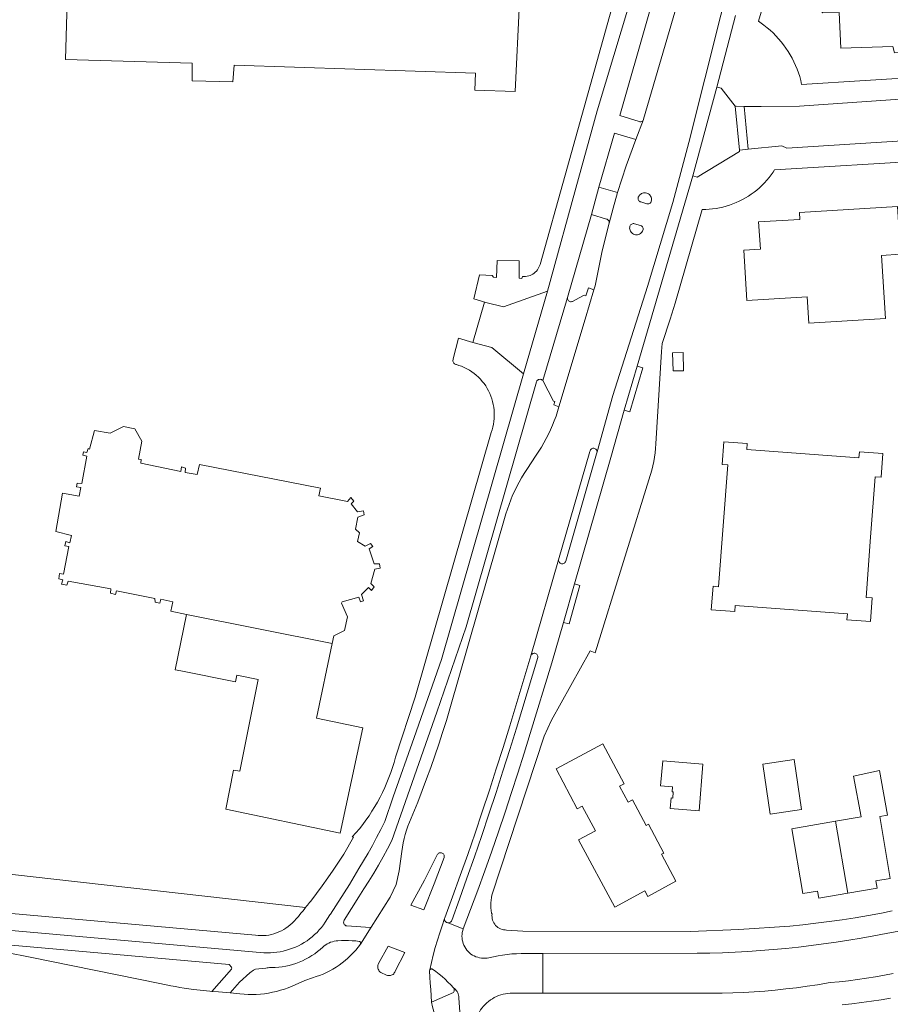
# Model space of a CAD drawing. Header units: metres. Extents: x 89888 to 94270, y 464165 to 468904.
# Tile 99 of 256: x 91870 to 91995, y 466152 to 466293. Entities that reach past the tile are written whole.
import ezdxf

# ---------------------------------------------------------------- set-up
doc = ezdxf.new("R2010")
doc.units = ezdxf.units.M
for name, color, linetype, lineweight in [('B_BEBOUWINGSGRENS_0', 251, 'CONTINUOUS', 13), ('B_TUSSENMUUR_0', 251, 'CONTINUOUS', 13), ('V_WEGGRENS_0', 251, 'CONTINUOUS', 13)]:
    doc.layers.add(name, color=color, linetype=linetype, lineweight=lineweight)

# ---------------------------------------------------------------- blocks, each defined once
blk = doc.blocks.new('OGT_BLOK3_ACAD_1_FMEBLOCK7')
at = {"layer": 'B_BEBOUWINGSGRENS_0'}
blk.add_line((-34.87, 13.24), (-29.2, 13.52), dxfattribs=at)
blk.add_lwpolyline([(-28.78, 2.08), (-31.07, 1.82), (-30.88, -6.21), (-29.51, -6.23), (-29.81, -16.07), (-11.77, -16.6), (-11.77, -19.15), (-5.97, -19.25), (-5.77, -16.89), (28.6, -18.03), (28.51, -20.47), (34.27, -20.63), (34.87, -7.92), (29.21, -7.69), (29.18, -6.47), (26.73, -6.39), (26.88, -2.01), (22.94, -1.82), (22.83, -5.17), (19.34, -5.03), (19.45, -1.72), (15.56, -1.59), (15.45, -4.87), (11.91, -4.72), (12.02, -1.49), (8.16, -1.36), (8.05, -4.56), (4.59, -4.42), (4.69, -1.23), (0.8, -1.08), (0.69, -4.26), (-15.32, -3.69), (-15.39, -4.91), (-18.05, -4.76), (-18.29, -0.13), (-15.61, 0.01), (-15.93, 5.67), (-18.59, 5.53), (-19.24, 17.96), (-23.58, 17.75), (-23.71, 20.63), (-34.87, 20.1)], dxfattribs=at)

msp = doc.modelspace()

# ---------------------------------------------------------------- linework, layer by layer
at = {"layer": 'B_BEBOUWINGSGRENS_0'}
for p, q in [((91982.87, 466249.44), (91993.8, 466250.11)), ((91956.55, 466183.82), (91953.53, 466189.49)), ((91962.06, 466187.08), (91961.77, 466183.53)), ((91977.38, 466179.46), (91981.84, 466180.12))]:
    msp.add_line(p, q, dxfattribs=at)
for points in [[(92000, 466298.84), (91985.08, 466298.49), (91983.15, 466295.7), (91984.88, 466293.67), (91987.22, 466293.72), (91987.45, 466288.64), (91994.86, 466288.86), (91995.12, 466287.98), (92000, 466288.21), (92000.4, 466288.23), (92000.21, 466295.95), (92003.57, 466296.05)], [(91993.8, 466250.11), (91993.24, 466259.09), (91995.96, 466259.26), (91995.54, 466266.08), (91981.56, 466265.22), (91981.62, 466264.23), (91975.74, 466263.87), (91975.98, 466259.99), (91973.61, 466259.84), (91974.05, 466252.65), (91982.64, 466253.18), (91982.87, 466249.44)], [(91963.54, 466242.64), (91965.04, 466242.67), (91964.98, 466245.25), (91963.48, 466245.21), (91963.54, 466242.64)], [(91914.97, 466203.78), (91915.21, 466204.89), (91916.71, 466205.66), (91917.16, 466207.59), (91916.27, 466209.54), (91916.38, 466209.75), (91918.74, 466210.38), (91919.02, 466209.75), (91919.42, 466209.87), (91919.12, 466210.76), (91920.13, 466211.78), (91920.57, 466211.35), (91920.95, 466211.85), (91920.46, 466212.34), (91921.02, 466214.37), (91921.78, 466214.52), (91921.71, 466215.13), (91920.94, 466215.16), (91920.23, 466217.29), (91920.74, 466217.6), (91920.41, 466218.06), (91919.67, 466217.65), (91918.58, 466218.34), (91918.86, 466219.55), (91918.27, 466220.11), (91918.63, 466221.79), (91919.54, 466222.12), (91919.41, 466222.68), (91918.58, 466222.58), (91917.66, 466223.72), (91918.04, 466224.1), (91917.63, 466224.59), (91917.13, 466224.05), (91913.04, 466224.82), (91913.29, 466225.93), (91896.06, 466229.29), (91895.73, 466227.87), (91894, 466228.15), (91894.05, 466228.78), (91893.47, 466228.96), (91893.37, 466228.3), (91887.68, 466229.5), (91887.73, 466230), (91887.37, 466230.08), (91887.85, 466232.62), (91886.83, 466234.4), (91885.21, 466234.73), (91883.33, 466233.77), (91881.09, 466234.17), (91880.36, 466231.51), (91880.18, 466231.56), (91880, 466231), (91879.52, 466231.1), (91879.44, 466230.64), (91879.98, 466230.51), (91879.29, 466226.58), (91878.63, 466226.65), (91878.51, 466226.12), (91879.13, 466226.01), (91878.91, 466224.77), (91876.55, 466225.2), (91875.56, 466219.76), (91877.8, 466219.18), (91877.55, 466218.16), (91877.01, 466218.32), (91876.86, 466217.71), (91877.45, 466217.6), (91876.66, 466213.67), (91876.1, 466213.77), (91876, 466213.01), (91876.56, 466212.88), (91876.38, 466212.24), (91877.14, 466212.11), (91877.32, 466212.7), (91883.42, 466211.58), (91883.37, 466210.97), (91884.06, 466210.77), (91884.23, 466211.3), (91889.67, 466210.21), (91889.72, 466209.7), (91890.38, 466209.52), (91890.54, 466210.11), (91892.24, 466209.72), (91891.96, 466208.38), (91894.22, 466207.93)], [(91991.69, 466218.95), (91992.32, 466227.56), (91993.18, 466227.49), (91993.43, 466230.85), (91990.09, 466231.1), (91990.03, 466230.23), (91974.05, 466231.42), (91974.12, 466232.29), (91970.76, 466232.53), (91970.52, 466229.31), (91971.34, 466229.24), (91970.69, 466220.57)], [(91970.69, 466220.57), (91970.04, 466211.89), (91969.24, 466211.95), (91968.99, 466208.6), (91972.34, 466208.35), (91972.4, 466209.22), (91988.39, 466208.03), (91988.32, 466207.16), (91991.69, 466206.92), (91991.93, 466210.28), (91991.07, 466210.34), (91991.69, 466218.95)], [(91894.22, 466207.93), (91892.59, 466200.03), (91893.4, 466199.89), (91901.17, 466198.33), (91901.35, 466199.28), (91904.39, 466198.67), (91901.78, 466185.6), (91900.89, 466185.77), (91899.82, 466180.17), (91916.12, 466176.76), (91919.31, 466191.76), (91912.72, 466193.16), (91914.97, 466203.78)], [(91953.53, 466189.49), (91946.86, 466185.93), (91949.89, 466180.25), (91950.6, 466180.63), (91952.47, 466177.12), (91950.05, 466175.81), (91955.24, 466166.24), (91959.5, 466168.54), (91959.93, 466167.75), (91963.96, 466169.93), (91961.91, 466173.77), (91962.23, 466173.94), (91960.04, 466178.04), (91959.72, 466177.88), (91957.77, 466181.54), (91957.14, 466181.2), (91955.93, 466183.49), (91956.55, 466183.82)], [(91961.77, 466183.53), (91963.45, 466183.39), (91963.39, 466182.65), (91963.56, 466182.64), (91963.49, 466181.78), (91963.27, 466181.8), (91963.15, 466180.29), (91967.25, 466179.96), (91967.79, 466186.61), (91962.06, 466187.08)], [(91981.84, 466180.12), (91980.79, 466187.25), (91976.33, 466186.6), (91977.38, 466179.46)], [(91992.99, 466179.14), (91994.09, 466179.34), (91992.94, 466185.71), (91989.27, 466184.9), (91990.34, 466179.1), (91986.71, 466178.47)], [(91986.71, 466178.47), (91980.48, 466177.39), (91982.05, 466168.18), (91984.12, 466168.53), (91984.3, 466167.52), (91988.45, 466168.23)], [(91988.45, 466168.23), (91992.61, 466168.93), (91992.43, 466169.98), (91994.48, 466170.33), (91992.99, 466179.14)]]:
    msp.add_lwpolyline(points, dxfattribs=at)
at = {"layer": 'B_TUSSENMUUR_0'}
for p, q in [((91894.22, 466207.93), (91914.97, 466203.78)), ((91986.71, 466178.47), (91988.45, 466168.23))]:
    msp.add_line(p, q, dxfattribs=at)
at = {"layer": 'V_WEGGRENS_0'}
for p, q in [((91972.42, 466293.29), (91969.78, 466283.08)), ((91969.78, 466283.08), (91966.36, 466270.41)), ((91972.38, 466280.34), (91972.99, 466274.11)), ((91972.54, 466280.34), (91972.38, 466280.34)), ((91972.54, 466280.34), (91973.66, 466280.3)), ((91973.66, 466280.3), (91974.23, 466274.25)), ((91958.22, 466275.62), (91959.33, 466278.45)), ((91974.23, 466274.25), (91972.99, 466274.11)), ((91972.99, 466274.11), (91973.02, 466273.9)), ((91945.63, 466253.98), (91950.06, 466270.04)), ((91966.36, 466270.41), (91965.23, 466266.54)), ((91952.95, 466268.81), (91951.92, 466264.9)), ((91955.64, 466268.04), (91952.95, 466268.81)), ((91958.43, 466243.33), (91965.23, 466266.54)), ((91948.52, 466253.12), (91951.92, 466264.9)), ((91942.25, 466242.24), (91945.63, 466253.98)), ((91944.97, 466241.27), (91948.52, 466253.12)), ((91958.43, 466243.33), (91956.58, 466237.05)), ((91959.23, 466243.09), (91958.43, 466243.33)), ((91954.66, 466230.28), (91956.58, 466237.05)), ((91948.24, 466215.51), (91952.65, 466230.84)), ((91949.5, 466212.32), (91954.66, 466230.28)), ((91952.65, 466230.84), (91952.71, 466231.11)), ((91947.23, 466215.74), (91943.28, 466202.05)), ((91949.5, 466212.32), (91947.92, 466206.81)), ((91950.25, 466212.04), (91949.5, 466212.32)), ((91807.52, 466177.85), (91871.9, 466170.59)), ((91871.9, 466170.59), (91911.17, 466166.17)), ((91923.24, 466167.63), (91920.54, 466163.36)), ((91926.18, 466166.52), (91928.01, 466165.84)), ((91914.65, 466165.14), (91914.71, 466165.23)), ((91931.01, 466164.69), (91930.99, 466164.61)), ((91920.54, 466163.36), (91918.98, 466160.95)), ((91933.64, 466163.16), (91931.33, 466164.02)), ((91871.9, 466159.11), (91890.39, 466155.36)), ((91944.97, 466153.99), (91944.97, 466159.63))]:
    msp.add_line(p, q, dxfattribs=at)
for points in [[(91963.51, 466266.64), (91965.79, 466275.19), (91970.36, 466293.31), (91971.33, 466297.03), (91973.62, 466304.83), (91981.07, 466330.72), (91987.72, 466354.06), (91992.19, 466372.18), (91993.77, 466378.89), (91996.85, 466393.74), (91998.92, 466406.65), (92000.62, 466419.19), (92001.72, 466429.23), (92002.72, 466440.57), (92003.29, 466448.37), (92003.72, 466458.02), (92004.68, 466480.14)], [(91975.72, 466292.45), (91980.52, 466308.68), (91983.76, 466319.62)], [(91956.37, 466302.15), (91954.63, 466295.24), (91955.07, 466295.17), (91948.15, 466270.54)], [(91950.06, 466270.04), (91952.72, 466279.7), (91958.53, 466298.98), (91958.63, 466299.2), (91958.72, 466299.42), (91958.78, 466299.66), (91958.83, 466299.9), (91958.85, 466300.14), (91958.85, 466300.39), (91958.82, 466300.63), (91958.78, 466300.87), (91958.71, 466301.1), (91958.63, 466301.33)], [(91959.33, 466278.45), (91959.28, 466278.35), (91959.21, 466278.28), (91959.12, 466278.21), (91959.03, 466278.17), (91958.93, 466278.15), (91958.82, 466278.15), (91958.72, 466278.18), (91955.94, 466279.05), (91960, 466293.16), (91961.95, 466299.95), (91961.98, 466300.02), (91962.04, 466300.1)], [(91964.11, 466294.9), (91959.35, 466278.52), (91959.33, 466278.45)], [(92144.87, 466293.55), (92134.42, 466292.91), (92080.9, 466289.65), (92034.31, 466286.75), (92000, 466284.6), (91981.86, 466283.47)], [(91981.86, 466283.47), (91981.74, 466284.02), (91981.59, 466284.57), (91981.42, 466285.11), (91981.22, 466285.64), (91981.01, 466286.17), (91980.77, 466286.68), (91980.52, 466287.19), (91980.24, 466287.69), (91979.95, 466288.17), (91979.63, 466288.64), (91979.3, 466289.1), (91978.95, 466289.54), (91978.58, 466289.97), (91978.2, 466290.39), (91977.79, 466290.79), (91977.38, 466291.17), (91976.94, 466291.54), (91976.49, 466291.88), (91975.72, 466292.45)], [(91981.56, 466280.34), (92000, 466281.64), (92061.75, 466285.5)], [(91969.78, 466283.08), (91970.39, 466282.92), (91972.38, 466280.34)], [(91981.56, 466280.34), (91976.08, 466280.3), (91973.66, 466280.3)], [(91974.23, 466274.25), (91979.02, 466274.7), (91979.75, 466274.39), (92000, 466275.64), (92062.16, 466279.48)], [(91952.95, 466268.81), (91955.2, 466276.49), (91958.22, 466275.62)], [(91958.22, 466275.62), (91956.87, 466271.85), (91955.64, 466268.04)], [(91973.02, 466273.9), (91966.98, 466270.25), (91966.36, 466270.41)], [(91973.42, 466267.04), (91973.85, 466267.28), (91974.28, 466267.54), (91974.69, 466267.82), (91975.09, 466268.11), (91975.48, 466268.41), (91975.86, 466268.74), (91976.22, 466269.08), (91976.57, 466269.43), (91976.9, 466269.8), (91977.22, 466270.18), (91977.52, 466270.57), (91977.81, 466270.97), (91978.02, 466271.29), (92000, 466272.64)], [(91948.15, 466270.54), (91944.58, 466257.81), (91944.51, 466257.6), (91944.43, 466257.4), (91944.33, 466257.21), (91944.21, 466257.03), (91944.07, 466256.85), (91943.91, 466256.7), (91943.75, 466256.56), (91943.57, 466256.43), (91943.38, 466256.33), (91943.17, 466256.24), (91942.97, 466256.17), (91942.75, 466256.13), (91942.53, 466256.1), (91942.32, 466256.09), (91942.1, 466256.11), (91942.01, 466255.8), (91941.59, 466255.83), (91941.62, 466258.34), (91938.49, 466258.39), (91938.38, 466255.95), (91937.93, 466255.98), (91937.77, 466256.21), (91935.95, 466256.35), (91935.14, 466252.89), (91936.84, 466252.4)], [(91954.42, 466263.68), (91955.01, 466265.84), (91955.64, 466268.04)], [(91958.58, 466267.37), (91958.56, 466267.27), (91958.56, 466267.16), (91958.58, 466267.06), (91958.62, 466266.97), (91958.68, 466266.88), (91958.75, 466266.81), (91958.83, 466266.75), (91958.93, 466266.71), (91959.8, 466266.43), (91959.9, 466266.42), (91960, 466266.42), (91960.1, 466266.45), (91960.2, 466266.49), (91960.28, 466266.55), (91960.35, 466266.63), (91960.41, 466266.72), (91960.44, 466266.81)], [(91960.44, 466266.81), (91960.47, 466266.96), (91960.47, 466267.11), (91960.45, 466267.25), (91960.41, 466267.4), (91960.34, 466267.53), (91960.26, 466267.65), (91960.16, 466267.76), (91960.04, 466267.85), (91959.91, 466267.93), (91959.78, 466267.98), (91959.63, 466268.01), (91959.48, 466268.02), (91959.34, 466268.01), (91959.19, 466267.97), (91959.06, 466267.91), (91958.93, 466267.84), (91958.82, 466267.74), (91958.72, 466267.63), (91958.64, 466267.5), (91958.58, 466267.37)], [(91960.53, 466228.51), (91960.67, 466229.12), (91960.79, 466229.73), (91960.9, 466230.35), (91960.98, 466230.98), (91961.04, 466231.6), (91961.08, 466232.23), (91961.91, 466245.41), (91962.01, 466246.53), (91963.11, 466250), (91963.83, 466252.28), (91967.7, 466265.64), (91968.2, 466265.65), (91968.69, 466265.67), (91969.18, 466265.72), (91969.68, 466265.79), (91970.16, 466265.88), (91970.65, 466265.99), (91971.13, 466266.11), (91971.6, 466266.26), (91972.07, 466266.43), (91972.53, 466266.61), (91972.98, 466266.82), (91973.42, 466267.04)], [(91963.51, 466266.64), (91959.91, 466254.66), (91954.95, 466239.11), (91952.71, 466231.11)], [(91951.92, 466264.9), (91954.06, 466264.28), (91954.16, 466264.24), (91954.25, 466264.18), (91954.32, 466264.09), (91954.38, 466264), (91954.42, 466263.9), (91954.43, 466263.79), (91954.42, 466263.68)], [(91954.42, 466263.68), (91953.46, 466259.73), (91952.45, 466254.76), (91952.27, 466254.19)], [(91958.05, 466263.61), (91957.95, 466263.63), (91957.85, 466263.63), (91957.74, 466263.61), (91957.65, 466263.57), (91957.56, 466263.51), (91957.49, 466263.44), (91957.43, 466263.36), (91957.39, 466263.26), (91957.36, 466263.12), (91957.35, 466262.97), (91957.37, 466262.82), (91957.41, 466262.68), (91957.47, 466262.54), (91957.55, 466262.42), (91957.65, 466262.31), (91957.76, 466262.22), (91957.89, 466262.14), (91958.03, 466262.08), (91958.17, 466262.05), (91958.32, 466262.03), (91958.47, 466262.04), (91958.61, 466262.08), (91958.75, 466262.13), (91958.88, 466262.21), (91958.99, 466262.3), (91959.09, 466262.41), (91959.18, 466262.53), (91959.24, 466262.66), (91959.27, 466262.77), (91959.27, 466262.87), (91959.26, 466262.97), (91959.23, 466263.07), (91959.17, 466263.16), (91959.1, 466263.24), (91959.02, 466263.3), (91958.92, 466263.34), (91958.05, 466263.61)], [(91947.28, 466237.51), (91951.02, 466250), (91952.27, 466254.19)], [(91952.27, 466254.19), (91951.47, 466254.48), (91951.13, 466253.34), (91950.85, 466253.44), (91949.65, 466252.78), (91949.23, 466252.55), (91949.13, 466252.51), (91949.03, 466252.49), (91948.93, 466252.49), (91948.82, 466252.52), (91948.73, 466252.57), (91948.65, 466252.63), (91948.58, 466252.71), (91948.53, 466252.81), (91948.51, 466252.91), (91948.5, 466253.01), (91948.52, 466253.12)], [(91936.84, 466252.4), (91939.36, 466251.75), (91945.63, 466253.98)], [(91936.84, 466252.4), (91936.66, 466252.45), (91935, 466246.69)], [(91935, 466246.69), (91932.95, 466247.3), (91932.22, 466244.34), (91932.18, 466244.24), (91932.17, 466244.13), (91932.17, 466244.03), (91932.2, 466243.92), (91932.25, 466243.82), (91932.31, 466243.73), (91932.39, 466243.66), (91932.49, 466243.61), (91932.59, 466243.57), (91932.7, 466243.55), (91933.03, 466243.43), (91933.41, 466243.29), (91933.79, 466243.13), (91934.15, 466242.95), (91934.51, 466242.74), (91934.85, 466242.52), (91935.18, 466242.28), (91935.49, 466242.02), (91935.8, 466241.75), (91936.08, 466241.46), (91936.35, 466241.15), (91936.6, 466240.83), (91936.84, 466240.5), (91937.05, 466240.15), (91937.25, 466239.79), (91937.43, 466239.42), (91937.58, 466239.05), (91937.71, 466238.66), (91937.83, 466238.27), (91937.92, 466237.87), (91937.99, 466237.47), (91938.04, 466237.06), (91938.06, 466236.66), (91938.06, 466236.25), (91938.04, 466235.84), (91938, 466235.43), (91937.94, 466235.03), (91937.85, 466234.63), (91937.74, 466234.24), (91937.61, 466233.85), (91926.79, 466196.16), (91923.98, 466187.6), (91923.78, 466186.86), (91923.55, 466186.13), (91923.31, 466185.4), (91923.05, 466184.68), (91922.76, 466183.97), (91922.46, 466183.26), (91922.13, 466182.57), (91921.79, 466181.88), (91921.42, 466181.21), (91921.04, 466180.55), (91920.63, 466179.9), (91920.21, 466179.26), (91919.77, 466178.63), (91919.31, 466178.01), (91918.84, 466177.41), (91918.34, 466176.83), (91917.83, 466176.26), (91917.98, 466176.18), (91916.62, 466173.8), (91915.87, 466172.65), (91915.11, 466171.52), (91914.33, 466170.39), (91913.54, 466169.28), (91912.73, 466168.18), (91911.9, 466167.09)], [(91935, 466246.69), (91937.7, 466245.99), (91942.25, 466242.24)], [(91956.58, 466237.05), (91957.38, 466236.82), (91959.23, 466243.09)], [(91914.71, 466165.23), (91917.41, 466169.48), (91918.77, 466171.72), (91919.43, 466172.82), (91920.07, 466173.92), (91920.69, 466175.03), (91921.3, 466176.14), (91921.89, 466177.27), (91922.46, 466178.41), (91923.63, 466181.97), (91926.63, 466190.38), (91930.52, 466201.52), (91942.25, 466242.24)], [(91916.69, 466164.37), (91918.77, 466167.7), (91919.49, 466168.82), (91920.19, 466169.94), (91920.88, 466171.08), (91921.55, 466172.23), (91922.21, 466173.39), (91922.84, 466174.55), (91923.46, 466175.73), (91929.88, 466193.99), (91934.07, 466206.18), (91944.1, 466241.1)], [(91944.1, 466241.1), (91944.12, 466241.16), (91944.15, 466241.21), (91944.18, 466241.26), (91944.23, 466241.3), (91944.27, 466241.34), (91944.37, 466241.39), (91944.47, 466241.43), (91944.58, 466241.44), (91944.69, 466241.43), (91944.79, 466241.4), (91944.88, 466241.34), (91944.97, 466241.27)], [(91944.97, 466241.27), (91946.49, 466238.34), (91946.7, 466238.28), (91946.55, 466237.78), (91947.28, 466237.51)], [(91947.28, 466237.51), (91947.08, 466236.85), (91946.86, 466236.18), (91946.62, 466235.53), (91946.36, 466234.89), (91946.09, 466234.25), (91945.79, 466233.62), (91945.48, 466233), (91945.14, 466232.39), (91944.79, 466231.78), (91944.42, 466231.19), (91944.04, 466230.61), (91942.68, 466228.61), (91942.31, 466228.02), (91941.94, 466227.41), (91941.6, 466226.8), (91941.28, 466226.18), (91940.97, 466225.55), (91940.68, 466224.91), (91940.41, 466224.26), (91940.17, 466223.6), (91939.94, 466222.94), (91939.73, 466222.27), (91931.74, 466194.49), (91931.23, 466192.81), (91930.7, 466191.13), (91930.16, 466189.47), (91929.59, 466187.8), (91929.01, 466186.15), (91928.41, 466184.49), (91927.8, 466182.85), (91927.16, 466181.21), (91926.23, 466178.93), (91925.99, 466178.36), (91925.76, 466177.78), (91925.55, 466177.19), (91925.37, 466176.6), (91925.21, 466175.99), (91925.08, 466175.39), (91924.97, 466174.77), (91924.88, 466174.16), (91924.49, 466171.39), (91924.06, 466169.45), (91923.24, 466167.63)], [(91952.71, 466231.11), (91952.7, 466231.22), (91952.66, 466231.32), (91952.61, 466231.41), (91952.53, 466231.49), (91952.44, 466231.55), (91952.34, 466231.59), (91952.23, 466231.61), (91952.12, 466231.61), (91952.01, 466231.58), (91951.92, 466231.53), (91951.83, 466231.46), (91951.76, 466231.37), (91951.72, 466231.27), (91951.69, 466231.16), (91947.23, 466215.74)], [(91938.26, 466163.63), (91938.12, 466163.8), (91938, 466163.98), (91937.9, 466164.18), (91937.82, 466164.38), (91937.77, 466164.59), (91937.74, 466164.81), (91937.73, 466165.03), (91937.74, 466165.24), (91937.68, 466165.39), (91937.62, 466165.76), (91937.58, 466166.12), (91937.57, 466166.49), (91937.57, 466166.86), (91937.6, 466167.23), (91937.66, 466167.6), (91937.73, 466167.96), (91945.18, 466190.58), (91946.21, 466192.87), (91951.73, 466202.76), (91952.46, 466202.46), (91960.53, 466228.51)], [(91947.23, 466215.74), (91947.23, 466215.63), (91947.25, 466215.52), (91947.29, 466215.42), (91947.36, 466215.34), (91947.44, 466215.26), (91947.53, 466215.21), (91947.63, 466215.17), (91947.74, 466215.16), (91947.85, 466215.17), (91947.95, 466215.2), (91948.05, 466215.25), (91948.13, 466215.32), (91948.19, 466215.41), (91948.24, 466215.51)], [(91947.92, 466206.81), (91948.72, 466206.59), (91950.25, 466212.04)], [(91933.64, 466163.16), (91934.69, 466165.91), (91935.71, 466168.66), (91936.72, 466171.42), (91937.71, 466174.19), (91938.67, 466176.97), (91939.62, 466179.76), (91940.54, 466182.55), (91941.44, 466185.34), (91942.32, 466188.15), (91943.18, 466190.96), (91946.27, 466201.05), (91947.92, 466206.81)], [(91944.26, 466201.78), (91944.28, 466201.89), (91944.27, 466201.99), (91944.24, 466202.09), (91944.19, 466202.18), (91944.13, 466202.26), (91944.05, 466202.33), (91943.95, 466202.38), (91943.85, 466202.4), (91943.75, 466202.41), (91943.64, 466202.39), (91943.55, 466202.36), (91943.46, 466202.3), (91943.38, 466202.23), (91943.32, 466202.14), (91943.28, 466202.05)], [(91943.28, 466202.05), (91940.27, 466192.06), (91939.32, 466188.99), (91938.35, 466185.93), (91937.36, 466182.88), (91936.35, 466179.83), (91935.32, 466176.79), (91934.28, 466173.75), (91933.21, 466170.73), (91932.12, 466167.71), (91931.01, 466164.69)], [(91931.33, 466164.02), (91931.43, 466163.99), (91931.53, 466163.99), (91931.63, 466164.01), (91931.72, 466164.04), (91931.81, 466164.09), (91931.89, 466164.16), (91931.95, 466164.25), (91931.99, 466164.34), (91933.09, 466167.36), (91934.17, 466170.38), (91935.24, 466173.41), (91936.28, 466176.45), (91937.31, 466179.5), (91938.32, 466182.55), (91939.3, 466185.61), (91940.27, 466188.67), (91941.23, 466191.74), (91944.26, 466201.78)], [(91928.01, 466165.84), (91929.51, 466169.57), (91930.93, 466173.32), (91930.94, 466173.43), (91930.94, 466173.53), (91930.91, 466173.63), (91930.87, 466173.73), (91930.81, 466173.81), (91930.73, 466173.89), (91930.64, 466173.94), (91930.54, 466173.97), (91930.44, 466173.99), (91930.33, 466173.98), (91930.23, 466173.95), (91930.13, 466173.91), (91930.05, 466173.84), (91929.98, 466173.76), (91929.93, 466173.67), (91928.11, 466170.07), (91926.18, 466166.52)], [(91871.9, 466165.1), (91845.4, 466167.46), (91845.35, 466168.14), (91838.03, 466168.89), (91838.05, 466168.13), (91784.89, 466172.71)], [(91785.26, 466169.02), (91787, 466169.1), (91788.74, 466169.16), (91790.47, 466169.2), (91792.21, 466169.22), (91793.95, 466169.22), (91795.69, 466169.19), (91797.43, 466169.15), (91799.16, 466169.08), (91800.9, 466168.99), (91802.63, 466168.88), (91804.36, 466168.74), (91806.1, 466168.59), (91807.82, 466168.41), (91809.55, 466168.22), (91829.29, 466166.43), (91871.9, 466162.67)], [(91871.9, 466160.56), (91809.4, 466166.06)], [(91911.17, 466166.17), (91910.97, 466165.91), (91910.76, 466165.66), (91910.56, 466165.41), (91910.35, 466165.16), (91910.15, 466164.91), (91909.25, 466163.96), (91908.98, 466163.7), (91908.68, 466163.46), (91908.37, 466163.24), (91908.05, 466163.03), (91907.72, 466162.85), (91907.38, 466162.69), (91907.02, 466162.55), (91906.66, 466162.43), (91906.29, 466162.33), (91905.92, 466162.26), (91905.54, 466162.21), (91905.16, 466162.18), (91904.79, 466162.18), (91904.41, 466162.2), (91904.03, 466162.24), (91871.9, 466165.1)], [(91911.9, 466167.09), (91911.75, 466166.9), (91911.61, 466166.72), (91911.46, 466166.53), (91911.32, 466166.35), (91911.17, 466166.17)], [(91871.9, 466162.67), (91905.22, 466159.73), (91905.69, 466159.71), (91906.15, 466159.72), (91906.62, 466159.75), (91907.08, 466159.8), (91907.54, 466159.87), (91907.99, 466159.96), (91908.44, 466160.08), (91908.89, 466160.22), (91909.32, 466160.37), (91909.75, 466160.55), (91910.17, 466160.74), (91910.59, 466160.96), (91910.99, 466161.2), (91911.38, 466161.45), (91911.75, 466161.72), (91912.12, 466162.01), (91912.46, 466162.32), (91912.8, 466162.64), (91913.12, 466162.98), (91913.42, 466163.33), (91913.71, 466163.7), (91913.98, 466164.08), (91914.65, 466165.14)], [(91920.54, 466163.36), (91920.38, 466163.34), (91917.03, 466163.56), (91916.93, 466163.59), (91916.84, 466163.63), (91916.75, 466163.7), (91916.68, 466163.78), (91916.63, 466163.87), (91916.6, 466163.97), (91916.59, 466164.08), (91916.6, 466164.18), (91916.64, 466164.28), (91916.69, 466164.37)], [(91930.99, 466164.61), (91930.62, 466163.59), (91930.28, 466162.55), (91929.96, 466161.51), (91929.65, 466160.46), (91929.37, 466159.41), (91929.11, 466158.35), (91928.87, 466157.28)], [(91930.99, 466164.61), (91930.98, 466164.51), (91930.99, 466164.4), (91931.02, 466164.3), (91931.07, 466164.21), (91931.15, 466164.13), (91931.23, 466164.06), (91931.33, 466164.02)], [(91994.78, 466165.71), (91993.23, 466165.35), (91991.37, 466165.02), (91989.51, 466164.72), (91987.65, 466164.44), (91985.78, 466164.17), (91983.91, 466163.93), (91982.04, 466163.72), (91980.17, 466163.52), (91972.93, 466163.05), (91966.02, 466162.75), (91942.11, 466162.82), (91939.82, 466162.97), (91939.6, 466162.98), (91939.39, 466163.01), (91939.18, 466163.06), (91938.97, 466163.13), (91938.77, 466163.23), (91938.59, 466163.34), (91938.42, 466163.48), (91938.26, 466163.63)], [(91937.3, 466159.01), (91937.04, 466158.97), (91936.77, 466158.94), (91936.5, 466158.94), (91936.23, 466158.96), (91935.96, 466159.01), (91935.7, 466159.08), (91935.45, 466159.16), (91935.2, 466159.28), (91934.97, 466159.41), (91934.74, 466159.55), (91934.54, 466159.72), (91934.34, 466159.91), (91934.16, 466160.11), (91934, 466160.33), (91933.86, 466160.56), (91933.74, 466160.8), (91933.64, 466161.05), (91933.56, 466161.3), (91933.5, 466161.57), (91933.47, 466161.83), (91933.46, 466162.1), (91933.47, 466162.37), (91933.5, 466162.64), (91933.56, 466162.9), (91933.64, 466163.16)], [(91944.97, 466159.63), (91966.96, 466159.65), (91968.77, 466159.68), (91970.58, 466159.74), (91972.38, 466159.82), (91974.19, 466159.92), (91976, 466160.04), (91977.8, 466160.18), (91979.6, 466160.35), (91981.4, 466160.54), (91983.2, 466160.75), (91985, 466160.98), (91986.79, 466161.23), (91988.58, 466161.51), (91990.37, 466161.8), (91992.15, 466162.12), (91993.93, 466162.46), (91995.7, 466162.82)], [(91897.79, 466154.23), (91900.61, 466157.39), (91900.64, 466157.57), (91900.59, 466157.66), (91900.29, 466158.06), (91871.9, 466160.56)], [(91900.4, 466154), (91901.77, 466155.53), (91903.24, 466156.89), (91903.77, 466157.27), (91904.04, 466157.37), (91905.51, 466157.53), (91905.68, 466157.56), (91905.85, 466157.59), (91906.01, 466157.61), (91906.18, 466157.61), (91906.35, 466157.61), (91906.85, 466157.63), (91907.35, 466157.67), (91907.85, 466157.73), (91908.34, 466157.82), (91908.83, 466157.93), (91909.32, 466158.07), (91909.79, 466158.22), (91910.26, 466158.4), (91910.73, 466158.59), (91911.18, 466158.82), (91911.62, 466159.05), (91912.05, 466159.32), (91912.47, 466159.59), (91912.87, 466159.89), (91913.26, 466160.21), (91913.63, 466160.54), (91913.83, 466160.71), (91914.05, 466160.87), (91914.27, 466161), (91914.5, 466161.12), (91914.74, 466161.22), (91914.99, 466161.3), (91915.25, 466161.37), (91915.51, 466161.41), (91915.77, 466161.43), (91916.28, 466161.47), (91916.79, 466161.48), (91917.29, 466161.48), (91917.8, 466161.45), (91918.31, 466161.41), (91918.82, 466161.35), (91918.89, 466161.32), (91918.95, 466161.27), (91918.99, 466161.2), (91919.02, 466161.13), (91919.02, 466161.05), (91918.98, 466160.95)], [(91918.98, 466160.95), (91918.65, 466160.51), (91918.31, 466160.1), (91917.96, 466159.71), (91917.59, 466159.33), (91917.21, 466158.97), (91916.81, 466158.62), (91916.39, 466158.29), (91915.96, 466157.98), (91915.52, 466157.68), (91915.07, 466157.41), (91914.61, 466157.15), (91914.14, 466156.91), (91913.66, 466156.7), (91913.17, 466156.5), (91912.67, 466156.33), (91912.16, 466156.17), (91911.05, 466155.76), (91909.25, 466154.97), (91908.71, 466154.75), (91908.16, 466154.55), (91907.6, 466154.38), (91907.04, 466154.23), (91906.47, 466154.1), (91905.9, 466153.99), (91905.32, 466153.9), (91904.74, 466153.84), (91904.15, 466153.8), (91903.57, 466153.78), (91902.99, 466153.79), (91902.4, 466153.82), (91901.82, 466153.87), (91900.4, 466154)], [(91925.3, 466159.78), (91922.95, 466160.68), (91921.56, 466158.21), (91921.5, 466158.08), (91921.46, 466157.94), (91921.45, 466157.8), (91921.45, 466157.65), (91921.48, 466157.51), (91921.52, 466157.37), (91921.59, 466157.24), (91921.67, 466157.13), (91921.77, 466157.02), (91921.88, 466156.93), (91922.01, 466156.86), (91922.6, 466156.6), (91922.72, 466156.54), (91922.85, 466156.49), (91922.98, 466156.47), (91923.12, 466156.47), (91923.26, 466156.48), (91923.39, 466156.52), (91923.51, 466156.58), (91923.63, 466156.65), (91923.73, 466156.74), (91923.81, 466156.85), (91923.88, 466156.97), (91923.93, 466157.09), (91925.3, 466159.78)], [(91868.53, 466159.79), (91871.9, 466159.11)], [(91944.97, 466159.63), (91942.56, 466159.61), (91941.9, 466159.61), (91941.23, 466159.6), (91940.57, 466159.56), (91939.91, 466159.5), (91939.25, 466159.41), (91938.6, 466159.3), (91937.95, 466159.17), (91937.3, 466159.01)], [(91932.24, 466154.72), (91931.86, 466155.15), (91931.46, 466155.56), (91931.05, 466155.95), (91930.63, 466156.33), (91930.19, 466156.69), (91929.74, 466157.04), (91929.28, 466157.37), (91929.22, 466157.4), (91929.16, 466157.42), (91929.09, 466157.43), (91929.02, 466157.41), (91928.96, 466157.38), (91928.91, 466157.34), (91928.87, 466157.28)], [(91928.87, 466157.28), (91928.85, 466157.16), (91928.89, 466156.27), (91928.94, 466155.38), (91929, 466154.49), (91929.06, 466153.6), (91929.12, 466152.71)], [(91944.97, 466153.99), (91967.49, 466153.96), (91969.01, 466153.96), (91970.53, 466153.98), (91972.05, 466154.02), (91973.57, 466154.08), (91975.08, 466154.17), (91976.6, 466154.28), (91978.11, 466154.42), (91979.63, 466154.57), (91981.13, 466154.75), (91982.64, 466154.95), (91984.14, 466155.18), (91985.64, 466155.43), (91985.93, 466155.47), (91987.22, 466155.6), (91988.52, 466155.74), (91989.81, 466155.91), (91991.09, 466156.1), (91992.38, 466156.3), (91993.66, 466156.53), (91994.93, 466156.78)], [(91890.39, 466155.36), (91891.98, 466155.03), (91892.62, 466154.9), (91893.25, 466154.78), (91893.89, 466154.68), (91894.53, 466154.58), (91895.18, 466154.5), (91897.52, 466154.26), (91897.79, 466154.23)], [(91929.12, 466152.71), (91932.23, 466154.09), (91932.29, 466154.17), (91932.33, 466154.26), (91932.36, 466154.35), (91932.36, 466154.45), (91932.34, 466154.55), (91932.3, 466154.64), (91932.24, 466154.72)], [(91932.24, 466154.72), (91932.39, 466154.62), (91932.53, 466154.49), (91932.65, 466154.35), (91932.76, 466154.2), (91932.85, 466154.04), (91932.93, 466153.87), (91932.98, 466153.69), (91933.02, 466153.51), (91933.03, 466153.33), (91933.21, 466150.61)], [(91900.4, 466154), (91898.74, 466154.15), (91897.79, 466154.23)], [(91937.24, 466152.8), (91937.51, 466153), (91937.79, 466153.18), (91938.07, 466153.35), (91938.37, 466153.5), (91938.68, 466153.62), (91939, 466153.73), (91939.32, 466153.82), (91939.64, 466153.89), (91939.97, 466153.94), (91940.31, 466153.97), (91940.64, 466153.97), (91940.97, 466153.96), (91944.97, 466153.99)], [(91987.64, 466152.29), (91989.03, 466152.44), (91990.41, 466152.62), (91991.8, 466152.81), (91993.18, 466153.03), (91994.55, 466153.28)], [(91929.12, 466152.71), (91929.27, 466152.04), (91929.44, 466151.37), (91929.63, 466150.71), (91929.85, 466150.06), (91930.09, 466149.41), (91930.35, 466148.77), (91930.63, 466148.15), (91930.93, 466147.53), (91931.25, 466146.92), (91931.59, 466146.32), (91931.95, 466145.73)], [(91935.94, 466151.29), (91936.12, 466151.58), (91936.31, 466151.85), (91936.52, 466152.11), (91936.75, 466152.35), (91936.99, 466152.58), (91937.24, 466152.8)]]:
    msp.add_lwpolyline(points, dxfattribs=at)

# ---------------------------------------------------------------- block references
at = {"layer": 'B_BEBOUWINGSGRENS_0'}
msp.add_blockref('OGT_BLOK3_ACAD_1_FMEBLOCK7', (91906.77, 466303.1), dxfattribs=at)

doc.saveas('drawing.dxf')
